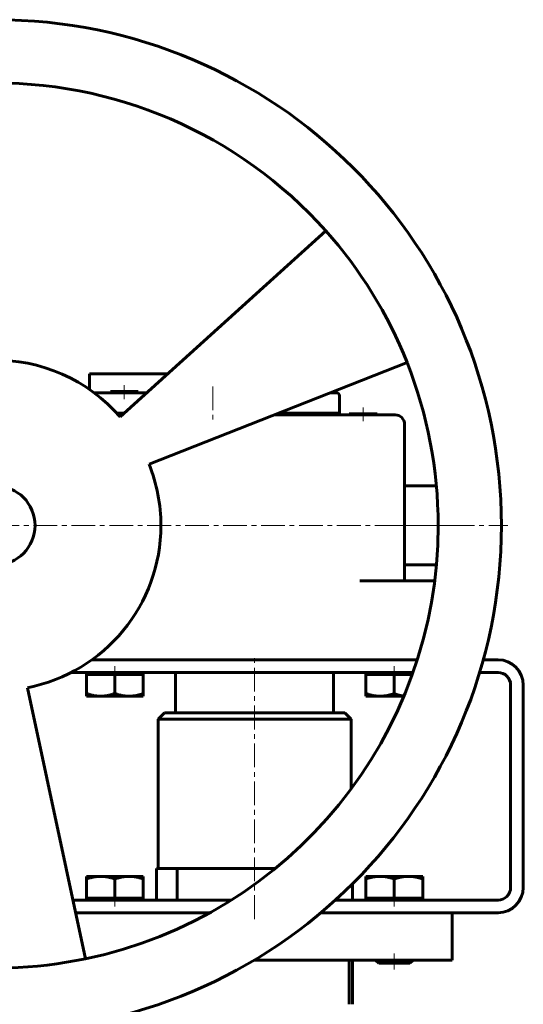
# Model space of a CAD drawing. Header units: millimetres. Extents: x -223 to 223, y -327 to 329.
# Tile 13 of 13: x -53 to 106, y 15 to 327. Entities that reach past the tile are written whole.
import ezdxf

# ---------------------------------------------------------------- set-up
doc = ezdxf.new("R2010")
doc.units = ezdxf.units.MM
doc.linetypes.add('K5LT_AXLED', pattern=[12, 7.5, -1.5, 1.5, -1.5])
doc.linetypes.add('K5LT_BASIC', pattern=[0])
doc.layers.add('Системный слой (1)', color=7, linetype='Continuous', true_color=0x6c6c6c)

# ---------------------------------------------------------------- blocks, each defined once
blk = doc.blocks.new('U2')
at = {"layer": 'Системный слой (1)', "color": 143, "linetype": 'K5LT_BASIC', "lineweight": 60, "true_color": 0x33acca}
for p, q in [((-22.63, 202.27), (-20.38, 202.27)), ((28.48, 202.27), (47.72, 202.27))]:
    blk.add_line(p, q, dxfattribs=at)
blk = doc.blocks.new('U4')
at = {"layer": 'Системный слой (1)', "color": 143, "linetype": 'K5LT_BASIC', "lineweight": 60, "true_color": 0x33acca}
for p, q in [((65.1, 113.57), (66.17, 113.24)), ((66.17, 113.24), (67.19, 113.01)), ((67.19, 113.01), (68.17, 112.85))]:
    blk.add_line(p, q, dxfattribs=at)
blk = doc.blocks.new('U5')
at = {"layer": 'Системный слой (1)', "color": 143, "linetype": 'K5LT_BASIC', "lineweight": 60, "true_color": 0x33acca}
for p, q in [((72.36, 124.27), (-30.56, 124.27)), ((97.9, 124.27), (93.22, 124.27))]:
    blk.add_line(p, q, dxfattribs=at)
blk = doc.blocks.new('U6')
at = {"layer": 'Системный слой (1)', "color": 143, "linetype": 'K5LT_BASIC', "lineweight": 60, "true_color": 0x33acca}
for p, q in [((-35.66, 44.27), (6.74, 44.27)), ((41.89, 44.27), (97.9, 44.27))]:
    blk.add_line(p, q, dxfattribs=at)
blk = doc.blocks.new('U7')
at = {"layer": 'Системный слой (1)', "color": 143, "linetype": 'K5LT_BASIC', "lineweight": 60, "true_color": 0x33acca}
for p, q in [((13.52, 48.27), (-36.52, 48.27)), ((97.9, 48.27), (46.47, 48.27))]:
    blk.add_line(p, q, dxfattribs=at)
blk = doc.blocks.new('U8')
at = {"layer": 'Системный слой (1)', "color": 143, "linetype": 'K5LT_BASIC', "lineweight": 60, "true_color": 0x33acca}
for p, q in [((71.02, 120.27), (-37.1, 120.27)), ((97.9, 120.27), (92.06, 120.27))]:
    blk.add_line(p, q, dxfattribs=at)
blk = doc.blocks.new('U9')
at = {"layer": 'Системный слой (1)', "color": 143, "linetype": 'K5LT_BASIC', "lineweight": 60, "true_color": 0x33acca}
for p, q in [((0.4, 107.52), (-7.63, 107.52)), ((49.44, 107.52), (0.4, 107.52))]:
    blk.add_line(p, q, dxfattribs=at)
blk = doc.blocks.new('U12')
at = {"layer": 'Системный слой (1)', "color": 30, "linetype": 'K5LT_AXLED', "lineweight": 18, "true_color": 0xff8000}
blk.add_line((-61.03, 166.77), (100.97, 166.77), dxfattribs=at)

msp = doc.modelspace()

# ---------------------------------------------------------------- linework, layer by layer
at = {"layer": 'Системный слой (1)', "color": 143, "linetype": 'K5LT_BASIC', "lineweight": 60, "true_color": 0x33acca}
for p, q in [((-21.62, 201.14), (43.42, 259.98)), ((69.13, 218.31), (-12.44, 186.11)), ((-30.81, 214.77), (-31.31, 214.77)), ((-31.31, 209.8), (-31.31, 214.77)), ((-30.81, 214.77), (-6.57, 214.77)), ((-13.2, 208.77), (-29.87, 208.77)), ((-15.9, 209.12), (-24.7, 209.12)), ((-24.7, 209.12), (-24.7, 208.77)), ((-15.9, 209.12), (-15.9, 208.77)), ((46.71, 208.77), (44.94, 208.77)), ((46.74, 208.76), (46.74, 209.48)), ((47.72, 202.27), (47.72, 207.77)), ((-20.94, 201.77), (-22.17, 201.77)), ((54.22, 201.77), (27.22, 201.77)), ((59.64, 202.12), (50.84, 202.12)), ((50.84, 202.12), (50.84, 201.77)), ((59.17, 201.77), (54.22, 201.77)), ((63.31, 201.77), (59.17, 201.77)), ((59.64, 202.12), (59.64, 201.77)), ((65.36, 201.77), (63.31, 201.77)), ((68.36, 149.27), (68.36, 198.77)), ((68.36, 179.27), (78.41, 179.27)), ((68.36, 154.27), (78.41, 154.27)), ((54.22, 149.27), (59.22, 149.27)), ((66.29, 149.27), (59.22, 149.27)), ((66.29, 149.27), (77.87, 149.27)), ((-32.29, 119.67), (-32.29, 120.27)), ((-32.29, 119.67), (-32.29, 113.57)), ((-32.29, 119.67), (-27.79, 119.67)), ((-27.79, 119.67), (-23.29, 119.67)), ((-23.29, 119.67), (-23.29, 113.57)), ((-23.29, 119.67), (-18.79, 119.67)), ((-18.79, 119.67), (-14.29, 119.67)), ((-14.29, 119.67), (-14.29, 120.27)), ((-14.29, 119.67), (-14.29, 113.57)), ((-4.08, 107.52), (-4.08, 120.27)), ((45.89, 107.52), (45.89, 120.27)), ((56.1, 119.67), (56.1, 120.27)), ((56.1, 119.67), (60.6, 119.67)), ((56.1, 119.67), (56.1, 113.57)), ((60.6, 119.67), (65.1, 119.67)), ((65.1, 119.67), (65.1, 113.57)), ((65.1, 119.67), (69.6, 119.67)), ((69.6, 119.67), (70.8, 119.67)), ((-50.97, 115.44), (-32.53, 29.7)), ((101.9, 52.27), (101.9, 116.27)), ((105.9, 52.27), (105.9, 116.27)), ((-32.29, 112.77), (-32.29, 113.57)), ((-27.79, 112.77), (-32.29, 112.77)), ((-18.79, 112.77), (-27.79, 112.77)), ((-14.29, 112.77), (-18.79, 112.77)), ((-14.29, 113.57), (-14.29, 112.77)), ((56.1, 112.77), (56.1, 113.57)), ((60.6, 112.77), (56.1, 112.77)), ((68.13, 112.77), (60.6, 112.77)), ((-7.63, 107.52), (-9.63, 105.52)), ((49.44, 107.52), (51.44, 105.52)), ((-9.63, 58.27), (-9.63, 105.52)), ((-9.63, 105.52), (-1.04, 105.52)), ((-1.04, 105.52), (51.44, 105.52)), ((51.44, 83.4), (51.44, 105.52)), ((-10.1, 58.27), (-3.56, 58.27)), ((-10.1, 48.27), (-10.1, 58.27)), ((-3.56, 48.27), (-3.56, 58.27)), ((-3.56, 58.27), (12.54, 58.27)), ((12.54, 58.27), (27.44, 58.27)), ((-32.29, 54.96), (-32.29, 55.77)), ((-32.29, 55.77), (-27.79, 55.77)), ((-32.29, 48.87), (-32.29, 54.96)), ((-27.79, 55.77), (-18.79, 55.77)), ((-23.29, 48.87), (-23.29, 54.96)), ((-18.79, 55.77), (-14.29, 55.77)), ((-14.29, 55.77), (-14.29, 54.96)), ((-14.29, 48.87), (-14.29, 54.96)), ((51.9, 48.27), (51.9, 53.43)), ((56.1, 54.96), (56.1, 55.77)), ((56.1, 55.77), (60.6, 55.77)), ((56.1, 48.87), (56.1, 54.96)), ((60.6, 55.77), (69.6, 55.77)), ((65.1, 48.87), (65.1, 54.96)), ((69.6, 55.77), (74.1, 55.77)), ((74.1, 55.77), (74.1, 54.96)), ((74.1, 48.87), (74.1, 54.96)), ((-32.29, 48.87), (-32.29, 48.27)), ((-27.79, 48.87), (-32.29, 48.87)), ((-23.29, 48.87), (-27.79, 48.87)), ((-18.79, 48.87), (-23.29, 48.87)), ((-14.29, 48.87), (-18.79, 48.87)), ((-14.29, 48.87), (-14.29, 48.27)), ((60.6, 48.87), (56.1, 48.87)), ((56.1, 48.87), (56.1, 48.27)), ((65.1, 48.87), (60.6, 48.87)), ((69.6, 48.87), (65.1, 48.87)), ((74.1, 48.87), (69.6, 48.87)), ((74.1, 48.87), (74.1, 48.27)), ((83.4, 29.27), (83.4, 44.27)), ((83.4, 29.27), (83.4, 44.27)), ((20.78, 29.27), (63.4, 29.27)), ((50.86, 15.3), (50.86, 29.27)), ((51.9, 15.3), (51.9, 29.27)), ((60.17, 28.27), (59.17, 29.27)), ((60.17, 28.27), (70.02, 28.27)), ((63.4, 29.27), (83.4, 29.27)), ((70.02, 28.27), (71.02, 29.27))]:
    msp.add_line(p, q, dxfattribs=at)
at = {"layer": 'Системный слой (1)', "color": 30, "linetype": 'K5LT_AXLED', "lineweight": 18, "true_color": 0xff8000}
for p, q in [((-20.3, 211.12), (-20.3, 206.77)), ((7.72, 210.77), (7.72, 199.77)), ((55.24, 204.12), (55.24, 199.77)), ((66.36, 166.77), (85.36, 166.77)), ((20.9, 42.27), (20.9, 126.27)), ((-23.29, 117.67), (-23.29, 122.27)), ((65.1, 117.67), (65.1, 122.27)), ((-23.29, 46.27), (-23.29, 50.87)), ((65.1, 46.27), (65.1, 50.87)), ((65.1, 26.27), (65.1, 31.34))]:
    msp.add_line(p, q, dxfattribs=at)
at = {"layer": 'Системный слой (1)', "color": 143, "linetype": 'K5LT_BASIC', "lineweight": 60, "true_color": 0x33acca}
for radius in [160, 12.5]:
    msp.add_circle((-61.03, 166.77), radius, dxfattribs=at)
for centre, radius, start, end in [((-61.03, 166.77), 140, 41.7473, 141.6053), ((-61.03, 166.77), 140, 21.6053, 41.7473), ((-61.03, 166.77), 52.3, 41.098, 141.7041), ((-61.03, 166.77), 140, 0, 21.6053), ((46.72, 207.77), 1, 0, 88.2997), ((46.08, 201.27), 1, 90, 150), ((65.36, 198.77), 3, 0, 90), ((-61.03, 166.77), 52.3, 0, 21.7041), ((-61.03, 166.77), 52.3, 281.098, 0), ((-61.03, 166.77), 140, 281.7473, 0), ((97.9, 116.27), 8, 0, 90), ((97.9, 116.27), 4, 0, 90), ((97.9, 52.27), 4, 270, 0), ((97.9, 52.27), 8, 270, 0), ((-61.03, 166.77), 140, 261.6053, 281.7473)]:
    msp.add_arc(centre, radius, start, end, dxfattribs=at)
msp.add_open_spline([(46.71, 208.77), (46.73, 208.77), (46.74, 208.76), (46.74, 208.76), (46.74, 208.76), (46.74, 208.76), (46.74, 208.76), (46.74, 208.76), (46.74, 208.76), (46.74, 208.76), (46.74, 208.76), (46.74, 208.76)], degree=3, knots=[0.84804884, 0.84804884, 0.84804884, 0.84804884, 0.86704934, 0.86704934, 0.87057177, 0.87057177, 0.87196807, 0.87196807, 0.87298204, 0.87298204, 0.87314922, 0.87314922, 0.87314922, 0.87314922], dxfattribs=at)
for points in [[(-32.29, 113.57), (-29.88, 112.77), (-27.79, 112.77)], [(-27.79, 112.77), (-25.7, 112.77), (-23.29, 113.57)], [(-23.29, 113.57), (-20.88, 112.77), (-18.79, 112.77)], [(-18.79, 112.77), (-16.7, 112.77), (-14.29, 113.57)], [(56.1, 113.57), (58.51, 112.77), (60.6, 112.77)], [(60.6, 112.77), (62.69, 112.77), (65.1, 113.57)], [(-27.79, 55.77), (-29.88, 55.77), (-32.29, 54.96)], [(-23.29, 54.96), (-25.7, 55.77), (-27.79, 55.77)], [(-18.79, 55.77), (-20.88, 55.77), (-23.29, 54.96)], [(-14.29, 54.96), (-16.7, 55.77), (-18.79, 55.77)], [(60.6, 55.77), (58.51, 55.77), (56.1, 54.96)], [(65.1, 54.96), (62.69, 55.77), (60.6, 55.77)], [(69.6, 55.77), (67.51, 55.77), (65.1, 54.96)], [(74.1, 54.96), (71.69, 55.77), (69.6, 55.77)]]:
    msp.add_rational_spline(points, [1, 1.0379548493, 1], degree=2, dxfattribs=at)

# ---------------------------------------------------------------- block references
at = {"layer": 'Системный слой (1)'}
for name in ['U12', 'U2', 'U5', 'U8', 'U4', 'U9', 'U7', 'U6']:
    msp.add_blockref(name, (0, 0), dxfattribs=at)

doc.saveas('drawing.dxf')
